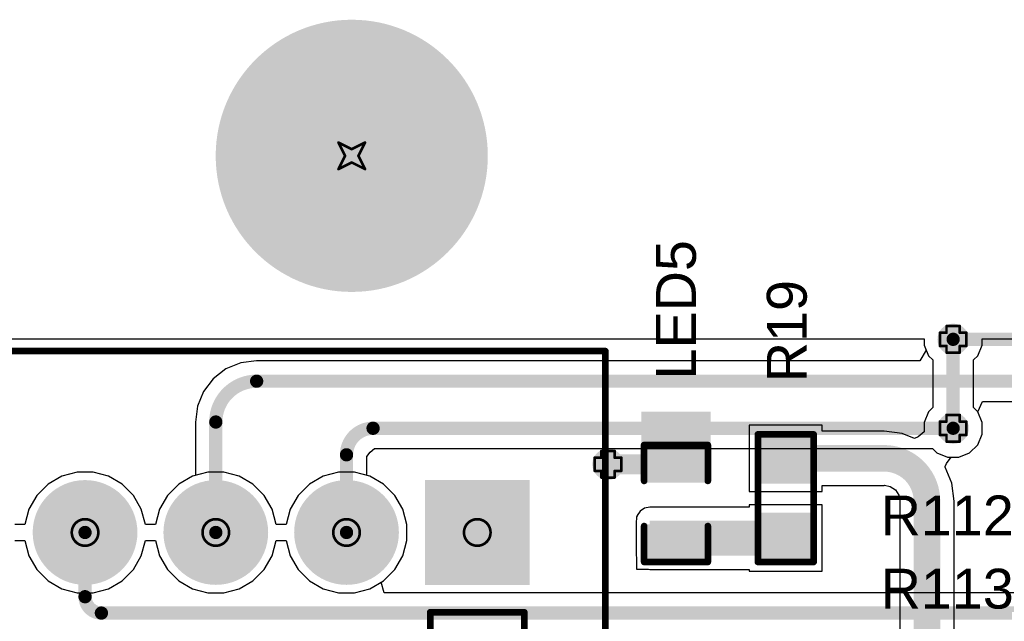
# Model space of a CAD drawing. Header units: inches. Extents: x -0.1 to 10.2, y 0 to 6.5.
# Tile 52 of 95: x 0.734 to 1.476, y 3.784 to 4.236. Entities that reach past the tile are written whole.
import ezdxf

# ---------------------------------------------------------------- set-up
doc = ezdxf.new("R2010")
doc.units = ezdxf.units.IN
doc.header["$MEASUREMENT"] = 0
for name, color, linetype in [('Bottom Layer', 5, 'Continuous'), ('Bottom Solder', 6, 'Continuous'), ('Drill Drawing', 1, 'Continuous'), ('Multi-Layer', 9, 'Continuous'), ('Pad Holes', 156, 'Continuous'), ('Top Layer', 1, 'Continuous'), ('Top Overlay', 2, 'Continuous'), ('Top Paste', 8, 'Continuous'), ('Top Solder', 216, 'Continuous'), ('Via Holes', 16, 'Continuous')]:
    doc.layers.add(name, color=color, linetype=linetype)
doc.styles.add('Arial', font='txt', dxfattribs={"height": 0.2})

# ---------------------------------------------------------------- blocks, each defined once
blk = doc.blocks.new('R___0603_28')
at = {"layer": 'Top Layer'}
for points in [[(-0.015, 0.0175), (-0.015, -0.0175), (-0.045, -0.0175), (-0.045, 0.0175)], [(0.045, 0.0175), (0.045, -0.0175), (0.015, -0.0175), (0.015, 0.0175)]]:
    blk.add_hatch(color=1, dxfattribs=at).paths.add_polyline_path(points)
at = {"layer": 'Top Paste'}
for points in [[(-0.015, 0.0175), (-0.015, -0.0175), (-0.045, -0.0175), (-0.045, 0.0175)], [(0.045, 0.0175), (0.045, -0.0175), (0.015, -0.0175), (0.015, 0.0175)]]:
    blk.add_hatch(color=8, dxfattribs=at).paths.add_polyline_path(points)
at = {"layer": 'Top Solder'}
for points in [[(-0.011, 0.0215), (-0.011, -0.0215), (-0.049, -0.0215), (-0.049, 0.0215)], [(0.049, 0.0215), (0.049, -0.0215), (0.011, -0.0215), (0.011, 0.0215)]]:
    blk.add_hatch(color=216, dxfattribs=at).paths.add_polyline_path(points)
at = {"layer": 'Top Overlay', "const_width": 0.005}
for points in [[(-0.048, 0.021), (-0.048, -0.021)], [(-0.048, 0.021), (0.048, 0.021)], [(0.048, 0.021), (0.048, -0.021)], [(-0.048, -0.021), (0.048, -0.021)]]:
    blk.add_lwpolyline(points, dxfattribs=at)
at = {"layer": 'Top Overlay', "const_width": 0.0025}
for points in [[(-0.04925, 0.021, 1), (-0.04675, 0.021, 1)], [(-0.04925, 0.021, 1), (-0.04675, 0.021, 1)], [(0.04675, 0.021, 1), (0.04925, 0.021, 1)], [(0.04675, 0.021, 1), (0.04925, 0.021, 1)], [(-0.04925, -0.021, 1), (-0.04675, -0.021, 1)], [(-0.04925, -0.021, 1), (-0.04675, -0.021, 1)], [(0.04675, -0.021, 1), (0.04925, -0.021, 1)], [(0.04675, -0.021, 1), (0.04925, -0.021, 1)]]:
    blk.add_lwpolyline(points, format="xyb", close=True, dxfattribs=at)
blk = doc.blocks.new('LED_0603_47')
at = {"layer": 'Top Layer'}
for points in [[(-0.03937, 0.01969), (-0.01969, 0.01969), (-0.01969, -0.01969), (-0.03937, -0.01969)], [(0.01969, 0.01969), (0.03937, 0.01969), (0.03937, -0.01969), (0.01969, -0.01969)]]:
    blk.add_hatch(color=1, dxfattribs=at).paths.add_polyline_path(points)
at = {"layer": 'Top Overlay'}
blk.add_hatch(color=2, dxfattribs=at).paths.add_polyline_path([(0.044, -0.026), (0.069, -0.026), (0.069, 0.026), (0.044, 0.026)])
at = {"layer": 'Top Paste'}
for points in [[(-0.03937, 0.01969), (-0.01969, 0.01969), (-0.01969, -0.01969), (-0.03937, -0.01969)], [(0.01969, 0.01969), (0.03937, 0.01969), (0.03937, -0.01969), (0.01969, -0.01969)]]:
    blk.add_hatch(color=8, dxfattribs=at).paths.add_polyline_path(points)
at = {"layer": 'Top Solder'}
for points in [[(-0.04337, 0.02369), (-0.01569, 0.02369), (-0.01569, -0.02369), (-0.04337, -0.02369)], [(0.01569, 0.02369), (0.04337, 0.02369), (0.04337, -0.02369), (0.01569, -0.02369)]]:
    blk.add_hatch(color=216, dxfattribs=at).paths.add_polyline_path(points)
at = {"layer": 'Top Overlay', "const_width": 0.005}
for points in [[(-0.044, 0.024), (-0.044, -0.024)], [(-0.044, 0.024), (-0.017, 0.024)], [(0.017, 0.024), (0.044, 0.024)], [(0.044, 0.024), (0.044, -0.024)], [(-0.044, -0.024), (-0.017, -0.024)], [(0.017, -0.024), (0.044, -0.024)]]:
    blk.add_lwpolyline(points, dxfattribs=at)
at = {"layer": 'Top Overlay', "const_width": 0.0025}
for points in [[(-0.04525, 0.024, 1), (-0.04275, 0.024, 1)], [(-0.04525, 0.024, 1), (-0.04275, 0.024, 1)], [(-0.01825, 0.024, 1), (-0.01575, 0.024, 1)], [(0.01575, 0.024, 1), (0.01825, 0.024, 1)], [(0.04275, 0.024, 1), (0.04525, 0.024, 1)], [(0.04275, 0.024, 1), (0.04525, 0.024, 1)], [(-0.04525, -0.024, 1), (-0.04275, -0.024, 1)], [(-0.04525, -0.024, 1), (-0.04275, -0.024, 1)], [(-0.01825, -0.024, 1), (-0.01575, -0.024, 1)], [(0.01575, -0.024, 1), (0.01825, -0.024, 1)], [(0.04275, -0.024, 1), (0.04525, -0.024, 1)], [(0.04275, -0.024, 1), (0.04525, -0.024, 1)]]:
    blk.add_lwpolyline(points, format="xyb", close=True, dxfattribs=at)
blk = doc.blocks.new('B8B_XH_A_LF__SN__58')
at = {"layer": 'Bottom Layer'}
blk.add_hatch(color=5, dxfattribs=at).paths.add_polyline_path([(-0.30906, -0.03543), (-0.37992, -0.03543), (-0.37992, 0.03543), (-0.30906, 0.03543)])
h = blk.add_hatch(color=5, dxfattribs=at)
edge = h.paths.add_edge_path()
edge.add_arc((-0.24606, 0), 0.03543, 0, 360)
h = blk.add_hatch(color=5, dxfattribs=at)
edge = h.paths.add_edge_path()
edge.add_arc((-0.14764, 0), 0.03543, 0, 360)
h = blk.add_hatch(color=5, dxfattribs=at)
edge = h.paths.add_edge_path()
edge.add_arc((-0.04921, 0), 0.03543, 0, 360)
h = blk.add_hatch(color=5, dxfattribs=at)
edge = h.paths.add_edge_path()
edge.add_arc((0.04921, 0), 0.03543, 0, 360)
h = blk.add_hatch(color=5, dxfattribs=at)
edge = h.paths.add_edge_path()
edge.add_arc((0.14764, 0), 0.03543, 0, 360)
h = blk.add_hatch(color=5, dxfattribs=at)
edge = h.paths.add_edge_path()
edge.add_arc((0.24606, 0), 0.03543, 0, 360)
h = blk.add_hatch(color=5, dxfattribs=at)
edge = h.paths.add_edge_path()
edge.add_arc((0.34449, 0), 0.03543, 0, 360)
at = {"layer": 'Bottom Solder'}
blk.add_hatch(color=6, dxfattribs=at).paths.add_polyline_path([(-0.30506, -0.03943), (-0.38392, -0.03943), (-0.38392, 0.03943), (-0.30506, 0.03943)])
h = blk.add_hatch(color=6, dxfattribs=at)
edge = h.paths.add_edge_path()
edge.add_arc((-0.24606, 0), 0.03943, 0, 360)
h = blk.add_hatch(color=6, dxfattribs=at)
edge = h.paths.add_edge_path()
edge.add_arc((-0.14764, 0), 0.03943, 0, 360)
h = blk.add_hatch(color=6, dxfattribs=at)
edge = h.paths.add_edge_path()
edge.add_arc((-0.04921, 0), 0.03943, 0, 360)
h = blk.add_hatch(color=6, dxfattribs=at)
edge = h.paths.add_edge_path()
edge.add_arc((0.04921, 0), 0.03943, 0, 360)
h = blk.add_hatch(color=6, dxfattribs=at)
edge = h.paths.add_edge_path()
edge.add_arc((0.14764, 0), 0.03943, 0, 360)
h = blk.add_hatch(color=6, dxfattribs=at)
edge = h.paths.add_edge_path()
edge.add_arc((0.24606, 0), 0.03943, 0, 360)
h = blk.add_hatch(color=6, dxfattribs=at)
edge = h.paths.add_edge_path()
edge.add_arc((0.34449, 0), 0.03943, 0, 360)
at = {"layer": 'Multi-Layer'}
blk.add_hatch(color=9, dxfattribs=at).paths.add_polyline_path([(-0.30906, -0.03543), (-0.37992, -0.03543), (-0.37992, 0.03543), (-0.30906, 0.03543)])
h = blk.add_hatch(color=9, dxfattribs=at)
edge = h.paths.add_edge_path()
edge.add_arc((-0.24606, 0), 0.03543, 0, 360)
h = blk.add_hatch(color=9, dxfattribs=at)
edge = h.paths.add_edge_path()
edge.add_arc((-0.14764, 0), 0.03543, 0, 360)
h = blk.add_hatch(color=9, dxfattribs=at)
edge = h.paths.add_edge_path()
edge.add_arc((-0.04921, 0), 0.03543, 0, 360)
h = blk.add_hatch(color=9, dxfattribs=at)
edge = h.paths.add_edge_path()
edge.add_arc((0.04921, 0), 0.03543, 0, 360)
h = blk.add_hatch(color=9, dxfattribs=at)
edge = h.paths.add_edge_path()
edge.add_arc((0.14764, 0), 0.03543, 0, 360)
h = blk.add_hatch(color=9, dxfattribs=at)
edge = h.paths.add_edge_path()
edge.add_arc((0.24606, 0), 0.03543, 0, 360)
h = blk.add_hatch(color=9, dxfattribs=at)
edge = h.paths.add_edge_path()
edge.add_arc((0.34449, 0), 0.03543, 0, 360)
at = {"layer": 'Pad Holes'}
h = blk.add_hatch(color=7, dxfattribs=at)
edge = h.paths.add_edge_path()
edge.add_arc((-0.34449, 0), 0.01969, 0, 360)
h = blk.add_hatch(color=7, dxfattribs=at)
edge = h.paths.add_edge_path()
edge.add_arc((-0.24606, 0), 0.01969, 0, 360)
h = blk.add_hatch(color=7, dxfattribs=at)
edge = h.paths.add_edge_path()
edge.add_arc((-0.14764, 0), 0.01969, 0, 360)
h = blk.add_hatch(color=7, dxfattribs=at)
edge = h.paths.add_edge_path()
edge.add_arc((-0.04921, 0), 0.01969, 0, 360)
h = blk.add_hatch(color=7, dxfattribs=at)
edge = h.paths.add_edge_path()
edge.add_arc((0.04921, 0), 0.01969, 0, 360)
h = blk.add_hatch(color=7, dxfattribs=at)
edge = h.paths.add_edge_path()
edge.add_arc((0.14764, 0), 0.01969, 0, 360)
h = blk.add_hatch(color=7, dxfattribs=at)
edge = h.paths.add_edge_path()
edge.add_arc((0.24606, 0), 0.01969, 0, 360)
h = blk.add_hatch(color=7, dxfattribs=at)
edge = h.paths.add_edge_path()
edge.add_arc((0.34449, 0), 0.01969, 0, 360)
at = {"layer": 'Top Layer'}
blk.add_hatch(color=1, dxfattribs=at).paths.add_polyline_path([(-0.30906, -0.03543), (-0.37992, -0.03543), (-0.37992, 0.03543), (-0.30906, 0.03543)])
h = blk.add_hatch(color=1, dxfattribs=at)
edge = h.paths.add_edge_path()
edge.add_arc((-0.24606, 0), 0.03543, 0, 360)
h = blk.add_hatch(color=1, dxfattribs=at)
edge = h.paths.add_edge_path()
edge.add_arc((-0.14764, 0), 0.03543, 0, 360)
h = blk.add_hatch(color=1, dxfattribs=at)
edge = h.paths.add_edge_path()
edge.add_arc((-0.04921, 0), 0.03543, 0, 360)
h = blk.add_hatch(color=1, dxfattribs=at)
edge = h.paths.add_edge_path()
edge.add_arc((0.04921, 0), 0.03543, 0, 360)
h = blk.add_hatch(color=1, dxfattribs=at)
edge = h.paths.add_edge_path()
edge.add_arc((0.14764, 0), 0.03543, 0, 360)
h = blk.add_hatch(color=1, dxfattribs=at)
edge = h.paths.add_edge_path()
edge.add_arc((0.24606, 0), 0.03543, 0, 360)
h = blk.add_hatch(color=1, dxfattribs=at)
edge = h.paths.add_edge_path()
edge.add_arc((0.34449, 0), 0.03543, 0, 360)
at = {"layer": 'Top Solder'}
blk.add_hatch(color=216, dxfattribs=at).paths.add_polyline_path([(-0.30506, -0.03943), (-0.38392, -0.03943), (-0.38392, 0.03943), (-0.30506, 0.03943)])
h = blk.add_hatch(color=216, dxfattribs=at)
edge = h.paths.add_edge_path()
edge.add_arc((-0.24606, 0), 0.03943, 0, 360)
h = blk.add_hatch(color=216, dxfattribs=at)
edge = h.paths.add_edge_path()
edge.add_arc((-0.14764, 0), 0.03943, 0, 360)
h = blk.add_hatch(color=216, dxfattribs=at)
edge = h.paths.add_edge_path()
edge.add_arc((-0.04921, 0), 0.03943, 0, 360)
h = blk.add_hatch(color=216, dxfattribs=at)
edge = h.paths.add_edge_path()
edge.add_arc((0.04921, 0), 0.03943, 0, 360)
h = blk.add_hatch(color=216, dxfattribs=at)
edge = h.paths.add_edge_path()
edge.add_arc((0.14764, 0), 0.03943, 0, 360)
h = blk.add_hatch(color=216, dxfattribs=at)
edge = h.paths.add_edge_path()
edge.add_arc((0.24606, 0), 0.03943, 0, 360)
h = blk.add_hatch(color=216, dxfattribs=at)
edge = h.paths.add_edge_path()
edge.add_arc((0.34449, 0), 0.03943, 0, 360)
at = {"layer": 'Top Overlay', "const_width": 0.005}
for points in [[(0.44094, 0.08986), (-0.44094, 0.08986)], [(-0.44094, 0.08986), (-0.44094, -0.13652)], [(-0.37992, 0.08986), (-0.37992, 0.06008)], [(-0.30906, 0.08986), (-0.30906, 0.06008)], [(0.30906, 0.08986), (0.30906, 0.06008)], [(0.37992, 0.08986), (0.37992, 0.06008)], [(0.44094, 0.08986), (0.44094, -0.13652)], [(-0.30906, 0.06008), (-0.37992, 0.06008)], [(0.37992, 0.06008), (0.30906, 0.06008)], [(0.44094, -0.13652), (-0.44094, -0.13652)]]:
    blk.add_lwpolyline(points, dxfattribs=at)
at = {"layer": 'Top Overlay', "const_width": 0.0025}
for points in [[(-0.44219, 0.08986, 1), (-0.43969, 0.08986, 1)], [(-0.44219, 0.08986, 1), (-0.43969, 0.08986, 1)], [(-0.38117, 0.08986, 1), (-0.37867, 0.08986, 1)], [(-0.3103, 0.08986, 1), (-0.3078, 0.08986, 1)], [(0.30781, 0.08986, 1), (0.31031, 0.08986, 1)], [(0.37867, 0.08986, 1), (0.38117, 0.08986, 1)], [(0.4397, 0.08986, 1), (0.4422, 0.08986, 1)], [(0.4397, 0.08986, 1), (0.4422, 0.08986, 1)], [(-0.38117, 0.06008, 1), (-0.37867, 0.06008, 1)], [(-0.38117, 0.06008, 1), (-0.37867, 0.06008, 1)], [(-0.3103, 0.06008, 1), (-0.3078, 0.06008, 1)], [(-0.3103, 0.06008, 1), (-0.3078, 0.06008, 1)], [(0.30781, 0.06008, 1), (0.31031, 0.06008, 1)], [(0.30781, 0.06008, 1), (0.31031, 0.06008, 1)], [(0.37867, 0.06008, 1), (0.38117, 0.06008, 1)], [(0.37867, 0.06008, 1), (0.38117, 0.06008, 1)], [(-0.44219, -0.13652, 1), (-0.43969, -0.13652, 1)], [(-0.44219, -0.13652, 1), (-0.43969, -0.13652, 1)], [(0.4397, -0.13652, 1), (0.4422, -0.13652, 1)], [(0.4397, -0.13652, 1), (0.4422, -0.13652, 1)]]:
    blk.add_lwpolyline(points, format="xyb", close=True, dxfattribs=at)

msp = doc.modelspace()

# ---------------------------------------------------------------- hatches: boundary and pattern name
at = {"layer": 'Bottom Layer'}
h = msp.add_hatch(color=5, dxfattribs=at)
edge = h.paths.add_edge_path()
edge.add_arc((0.98425, 4.13386), 0.09843, 0, 360)
h = msp.add_hatch(color=5, dxfattribs=at)
edge = h.paths.add_edge_path()
edge.add_arc((1.43701, 3.99575), 0.01181, 0, 360)
h = msp.add_hatch(color=5, dxfattribs=at)
edge = h.paths.add_edge_path()
edge.add_arc((1.43701, 3.92882), 0.01181, 0, 360)
h = msp.add_hatch(color=5, dxfattribs=at)
edge = h.paths.add_edge_path()
edge.add_arc((1.17717, 3.90173), 0.01181, 0, 360)
at = {"layer": 'Bottom Solder'}
h = msp.add_hatch(color=6, dxfattribs=at)
edge = h.paths.add_edge_path()
edge.add_arc((0.98425, 4.13386), 0.10243, 0, 360)
at = {"layer": 'Multi-Layer'}
h = msp.add_hatch(color=9, dxfattribs=at)
edge = h.paths.add_edge_path()
edge.add_arc((0.98425, 4.13386), 0.09843, 0, 360)
at = {"layer": 'Pad Holes'}
h = msp.add_hatch(color=7, dxfattribs=at)
edge = h.paths.add_edge_path()
edge.add_arc((0.98425, 4.13386), 0.05906, 0, 360)
at = {"layer": 'Top Layer'}
h = msp.add_hatch(color=1, dxfattribs=at)
edge = h.paths.add_edge_path()
edge.add_arc((0.98425, 4.13386), 0.09843, 0, 360)
h = msp.add_hatch(color=1, dxfattribs=at)
edge = h.paths.add_edge_path()
edge.add_arc((1.43701, 3.99575), 0.01181, 0, 360)
h = msp.add_hatch(color=1, dxfattribs=at)
edge = h.paths.add_edge_path()
edge.add_arc((1.43701, 3.92882), 0.01181, 0, 360)
h = msp.add_hatch(color=1, dxfattribs=at)
edge = h.paths.add_edge_path()
edge.add_arc((1.17717, 3.90173), 0.01181, 0, 360)
msp.add_hatch(color=1, dxfattribs=at).paths.add_polyline_path([(1.20866, 3.83283), (1.31665, 3.83283), (1.31665, 3.85916), (1.20866, 3.85916)])
at = {"layer": 'Top Solder'}
h = msp.add_hatch(color=216, dxfattribs=at)
edge = h.paths.add_edge_path()
edge.add_arc((0.98425, 4.13386), 0.10243, 0, 360)
at = {"layer": 'Via Holes'}
h = msp.add_hatch(color=7, dxfattribs=at)
edge = h.paths.add_edge_path()
edge.add_arc((1.43701, 3.99575), 0.00591, 0, 360)
h = msp.add_hatch(color=7, dxfattribs=at)
edge = h.paths.add_edge_path()
edge.add_arc((1.43701, 3.92882), 0.00591, 0, 360)
h = msp.add_hatch(color=7, dxfattribs=at)
edge = h.paths.add_edge_path()
edge.add_arc((1.17717, 3.90173), 0.00591, 0, 360)

# ---------------------------------------------------------------- linework, layer by layer
at = {"layer": 'Bottom Layer'}
for p, q in [((0.01529, 3.99606), (1.4152, 3.99606)), ((1.4152, 3.99606), (1.4152, 3.99141)), ((1.4152, 3.99141), (1.4168, 3.98755)), ((1.4168, 3.98755), (1.41191, 3.97955)), ((0.88956, 3.97347), (0.88001, 3.96613)), ((0.90069, 3.97807), (0.88956, 3.97347)), ((0.91263, 3.97965), (0.90069, 3.97807)), ((0.91263, 3.97955), (0.91263, 3.97965)), ((1.41191, 3.97955), (0.91263, 3.97955)), ((0.88001, 3.96613), (0.87268, 3.95658)), ((0.87268, 3.95658), (0.86807, 3.94545)), ((0.86807, 3.94545), (0.86649, 3.93351)), ((1.4555, 3.94117), (1.45903, 3.94896)), ((1.45903, 3.94896), (2.17342, 3.94896)), ((1.45882, 3.93316), (1.4555, 3.94117)), ((0.86649, 3.93351), (0.8666, 3.93351)), ((0.8666, 3.93351), (0.8666, 3.89333)), ((1.45882, 3.92448), (1.45882, 3.93316)), ((1.4555, 3.91646), (1.45882, 3.92448)), ((1.44936, 3.91033), (1.4555, 3.91646)), ((0.99561, 3.90765), (0.99822, 3.91092)), ((0.99561, 3.89333), (0.99561, 3.90765)), ((0.99822, 3.91092), (1.00149, 3.91352)), ((1.00149, 3.91352), (1.42146, 3.91352)), ((1.42146, 3.91352), (1.42465, 3.91033)), ((1.42465, 3.91033), (1.43267, 3.90701)), ((1.43267, 3.90701), (1.44135, 3.90701)), ((1.44135, 3.90701), (1.44936, 3.91033)), ((0.76593, 3.89273), (0.75557, 3.88675)), ((0.77748, 3.89583), (0.76593, 3.89273)), ((0.78945, 3.89583), (0.77748, 3.89583)), ((0.801, 3.89273), (0.78945, 3.89583)), ((0.81136, 3.88675), (0.801, 3.89273)), ((0.86435, 3.89273), (0.85399, 3.88675)), ((0.8666, 3.89333), (0.86435, 3.89273)), ((0.99785, 3.89273), (0.99561, 3.89333)), ((1.00821, 3.88675), (0.99785, 3.89273)), ((0.75557, 3.88675), (0.74711, 3.87829)), ((0.81982, 3.87829), (0.81136, 3.88675)), ((0.85399, 3.88675), (0.84553, 3.87829)), ((1.01667, 3.87829), (1.00821, 3.88675)), ((0.74711, 3.87829), (0.74113, 3.86793)), ((0.8258, 3.86793), (0.81982, 3.87829)), ((0.84553, 3.87829), (0.83955, 3.86793)), ((1.02265, 3.86793), (1.01667, 3.87829)), ((0.74113, 3.86793), (0.73803, 3.85638)), ((0.8289, 3.85638), (0.8258, 3.86793)), ((0.83955, 3.86793), (0.83646, 3.85638)), ((1.02575, 3.85638), (1.02265, 3.86793)), ((0.73803, 3.85638), (0.73047, 3.85638)), ((0.83646, 3.85638), (0.8289, 3.85638)), ((1.02575, 3.84441), (1.02575, 3.85638)), ((1.02265, 3.83286), (1.02575, 3.84441)), ((1.01667, 3.8225), (1.02265, 3.83286)), ((1.00821, 3.81404), (1.01667, 3.8225)), ((1.00648, 3.81304), (1.00821, 3.81404)), ((1.00862, 3.80504), (1.00648, 3.81304)), ((2.48813, 3.80504), (1.00862, 3.80504))]:
    msp.add_line(p, q, dxfattribs=at)
at = {"layer": 'Bottom Layer', "const_width": 0.01}
for points in [[(1.43701, 3.99575), (2.73616, 3.99575)], [(0.91263, 3.96425), (2.18898, 3.96425)], [(0.88189, 3.85039), (0.88189, 3.93351)], [(1.0003, 3.92882), (1.43701, 3.92882)], [(0.98031, 3.85039), (0.98031, 3.90883)], [(0.78346, 3.80204), (0.78346, 3.85039)], [(0.79576, 3.78974), (2.50518, 3.78974)]]:
    msp.add_lwpolyline(points, dxfattribs=at)
at = {"layer": 'Bottom Layer', "const_width": 0.005}
for points in [[(1.43451, 3.99575, 1), (1.43951, 3.99575, 1)], [(0.91013, 3.96425, 1), (0.91513, 3.96425, 1)], [(0.91013, 3.96425, 1), (0.91513, 3.96425, 1)], [(0.87939, 3.93351, 1), (0.88439, 3.93351, 1)], [(0.87939, 3.93351, 1), (0.88439, 3.93351, 1)], [(0.9978, 3.92882, 1), (1.0028, 3.92882, 1)], [(0.9978, 3.92882, 1), (1.0028, 3.92882, 1)], [(1.43451, 3.92882, 1), (1.43951, 3.92882, 1)], [(0.97781, 3.90883, 1), (0.98281, 3.90883, 1)], [(0.97781, 3.90883, 1), (0.98281, 3.90883, 1)], [(0.78096, 3.85039, 1), (0.78596, 3.85039, 1)], [(0.87939, 3.85039, 1), (0.88439, 3.85039, 1)], [(0.97781, 3.85039, 1), (0.98281, 3.85039, 1)], [(0.78096, 3.80204, 1), (0.78596, 3.80204, 1)], [(0.78096, 3.80204, 1), (0.78596, 3.80204, 1)], [(0.79326, 3.78974, 1), (0.79826, 3.78974, 1)], [(0.79326, 3.78974, 1), (0.79826, 3.78974, 1)]]:
    msp.add_lwpolyline(points, format="xyb", close=True, dxfattribs=at)
at = {"layer": 'Bottom Layer', "const_width": 0.01}
for points in [[(0.88189, 3.93351, -0.414214), (0.91263, 3.96425)], [(0.98031, 3.90883, -0.414214), (1.0003, 3.92882)], [(0.79576, 3.78974, -0.414214), (0.78346, 3.80204)]]:
    msp.add_lwpolyline(points, format="xyb", dxfattribs=at)
at = {"layer": 'Drill Drawing', "const_width": 0.002}
for points in [[(0.97425, 4.14386), (0.98425, 4.13886)], [(0.97425, 4.14386), (0.97925, 4.13386)], [(0.98425, 4.13886), (0.99425, 4.14386)], [(0.98925, 4.13386), (0.99425, 4.14386)], [(0.97425, 4.12386), (0.97925, 4.13386)], [(0.97425, 4.12386), (0.98425, 4.12886)], [(0.98425, 4.12886), (0.99425, 4.12386)], [(0.98925, 4.13386), (0.99425, 4.12386)], [(1.43201, 4.00075), (1.43201, 4.00575)], [(1.43201, 4.00575), (1.44201, 4.00575)], [(1.44201, 4.00075), (1.44201, 4.00575)], [(1.42701, 3.99075), (1.42701, 4.00075)], [(1.42701, 4.00075), (1.43201, 4.00075)], [(1.44201, 4.00075), (1.44701, 4.00075)], [(1.44701, 3.99075), (1.44701, 4.00075)], [(1.42701, 3.99075), (1.43201, 3.99075)], [(1.43201, 3.98575), (1.43201, 3.99075)], [(1.44201, 3.99075), (1.44701, 3.99075)], [(1.44201, 3.98575), (1.44201, 3.99075)], [(1.43201, 3.98575), (1.44201, 3.98575)], [(1.43201, 3.93382), (1.43201, 3.93882)], [(1.43201, 3.93882), (1.44201, 3.93882)], [(1.44201, 3.93382), (1.44201, 3.93882)], [(1.42701, 3.92382), (1.42701, 3.93382)], [(1.42701, 3.93382), (1.43201, 3.93382)], [(1.44201, 3.93382), (1.44701, 3.93382)], [(1.44701, 3.92382), (1.44701, 3.93382)], [(1.42701, 3.92382), (1.43201, 3.92382)], [(1.43201, 3.91882), (1.43201, 3.92382)], [(1.44201, 3.92382), (1.44701, 3.92382)], [(1.44201, 3.91882), (1.44201, 3.92382)], [(1.43201, 3.91882), (1.44201, 3.91882)], [(1.16717, 3.89673), (1.16717, 3.90673)], [(1.16717, 3.90673), (1.17216, 3.90673)], [(1.17216, 3.90673), (1.17216, 3.91173)], [(1.17216, 3.91173), (1.18216, 3.91173)], [(1.18216, 3.90673), (1.18216, 3.91173)], [(1.18216, 3.90673), (1.18717, 3.90673)], [(1.18717, 3.89673), (1.18717, 3.90673)], [(1.16717, 3.89673), (1.17216, 3.89673)], [(1.17216, 3.89173), (1.17216, 3.89673)], [(1.17216, 3.89173), (1.18216, 3.89173)], [(1.18216, 3.89673), (1.18717, 3.89673)], [(1.18216, 3.89173), (1.18216, 3.89673)]]:
    msp.add_lwpolyline(points, dxfattribs=at)
at = {"layer": 'Drill Drawing'}
for points, const_width in [([(0.97375, 4.14386, 1), (0.97475, 4.14386, 1)], 0.001), ([(0.97375, 4.14386, 1), (0.97475, 4.14386, 1)], 0.001), ([(0.99375, 4.14386, 1), (0.99475, 4.14386, 1)], 0.001), ([(0.99375, 4.14386, 1), (0.99475, 4.14386, 1)], 0.001), ([(0.98375, 4.13886, 1), (0.98475, 4.13886, 1)], 0.001), ([(0.98375, 4.13886, 1), (0.98475, 4.13886, 1)], 0.001), ([(0.97875, 4.13386, 1), (0.97975, 4.13386, 1)], 0.001), ([(0.97875, 4.13386, 1), (0.97975, 4.13386, 1)], 0.001), ([(0.98375, 4.12886, 1), (0.98475, 4.12886, 1)], 0.001), ([(0.98375, 4.12886, 1), (0.98475, 4.12886, 1)], 0.001), ([(0.98875, 4.13386, 1), (0.98975, 4.13386, 1)], 0.001), ([(0.98875, 4.13386, 1), (0.98975, 4.13386, 1)], 0.001), ([(0.97375, 4.12386, 1), (0.97475, 4.12386, 1)], 0.001), ([(0.97375, 4.12386, 1), (0.97475, 4.12386, 1)], 0.001), ([(0.99375, 4.12386, 1), (0.99475, 4.12386, 1)], 0.001), ([(0.99375, 4.12386, 1), (0.99475, 4.12386, 1)], 0.001), ([(1.43151, 4.00575, 1), (1.43251, 4.00575, 1)], 0.001), ([(1.43151, 4.00575, 1), (1.43251, 4.00575, 1)], 0.001), ([(1.44151, 4.00575, 1), (1.44251, 4.00575, 1)], 0.001), ([(1.44151, 4.00575, 1), (1.44251, 4.00575, 1)], 0.001), ([(1.42651, 4.00075, 1), (1.42751, 4.00075, 1)], 0.001), ([(1.42651, 4.00075, 1), (1.42751, 4.00075, 1)], 0.001), ([(1.43151, 4.00075, 1), (1.43251, 4.00075, 1)], 0.001), ([(1.43151, 4.00075, 1), (1.43251, 4.00075, 1)], 0.001), ([(1.44151, 4.00075, 1), (1.44251, 4.00075, 1)], 0.001), ([(1.44151, 4.00075, 1), (1.44251, 4.00075, 1)], 0.001), ([(1.44651, 4.00075, 1), (1.44751, 4.00075, 1)], 0.001), ([(1.44651, 4.00075, 1), (1.44751, 4.00075, 1)], 0.001), ([(1.42651, 3.99075, 1), (1.42751, 3.99075, 1)], 0.001), ([(1.42651, 3.99075, 1), (1.42751, 3.99075, 1)], 0.001), ([(1.43151, 3.99075, 1), (1.43251, 3.99075, 1)], 0.001), ([(1.43151, 3.99075, 1), (1.43251, 3.99075, 1)], 0.001), ([(1.44151, 3.99075, 1), (1.44251, 3.99075, 1)], 0.001), ([(1.44151, 3.99075, 1), (1.44251, 3.99075, 1)], 0.001), ([(1.44651, 3.99075, 1), (1.44751, 3.99075, 1)], 0.001), ([(1.44651, 3.99075, 1), (1.44751, 3.99075, 1)], 0.001), ([(1.43151, 3.98575, 1), (1.43251, 3.98575, 1)], 0.001), ([(1.43151, 3.98575, 1), (1.43251, 3.98575, 1)], 0.001), ([(1.44151, 3.98575, 1), (1.44251, 3.98575, 1)], 0.001), ([(1.44151, 3.98575, 1), (1.44251, 3.98575, 1)], 0.001), ([(1.43151, 3.93882, 1), (1.43251, 3.93882, 1)], 0.001), ([(1.43151, 3.93882, 1), (1.43251, 3.93882, 1)], 0.001), ([(1.44151, 3.93882, 1), (1.44251, 3.93882, 1)], 0.001), ([(1.44151, 3.93882, 1), (1.44251, 3.93882, 1)], 0.001), ([(1.42651, 3.93382, 1), (1.42751, 3.93382, 1)], 0.001), ([(1.42651, 3.93382, 1), (1.42751, 3.93382, 1)], 0.001), ([(1.43151, 3.93382, 1), (1.43251, 3.93382, 1)], 0.001), ([(1.43151, 3.93382, 1), (1.43251, 3.93382, 1)], 0.001), ([(1.44151, 3.93382, 1), (1.44251, 3.93382, 1)], 0.001), ([(1.44151, 3.93382, 1), (1.44251, 3.93382, 1)], 0.001), ([(1.44651, 3.93382, 1), (1.44751, 3.93382, 1)], 0.001), ([(1.44651, 3.93382, 1), (1.44751, 3.93382, 1)], 0.001), ([(1.42651, 3.92382, 1), (1.42751, 3.92382, 1)], 0.001), ([(1.42651, 3.92382, 1), (1.42751, 3.92382, 1)], 0.001), ([(1.43151, 3.92382, 1), (1.43251, 3.92382, 1)], 0.001), ([(1.43151, 3.92382, 1), (1.43251, 3.92382, 1)], 0.001), ([(1.44151, 3.92382, 1), (1.44251, 3.92382, 1)], 0.001), ([(1.44151, 3.92382, 1), (1.44251, 3.92382, 1)], 0.001), ([(1.44651, 3.92382, 1), (1.44751, 3.92382, 1)], 0.001), ([(1.44651, 3.92382, 1), (1.44751, 3.92382, 1)], 0.001), ([(1.43151, 3.91882, 1), (1.43251, 3.91882, 1)], 0.001), ([(1.43151, 3.91882, 1), (1.43251, 3.91882, 1)], 0.001), ([(1.44151, 3.91882, 1), (1.44251, 3.91882, 1)], 0.001), ([(1.44151, 3.91882, 1), (1.44251, 3.91882, 1)], 0.001), ([(1.16667, 3.90673, 1), (1.16766, 3.90673, 1)], 0.001), ([(1.16667, 3.90673, 1), (1.16766, 3.90673, 1)], 0.001), ([(1.17166, 3.91173, 1), (1.17267, 3.91173, 1)], 0.001), ([(1.17166, 3.91173, 1), (1.17267, 3.91173, 1)], 0.001), ([(1.17166, 3.90673, 1), (1.17267, 3.90673, 1)], 0.001), ([(1.17166, 3.90673, 1), (1.17267, 3.90673, 1)], 0.001), ([(1.18166, 3.91173, 1), (1.18267, 3.91173, 1)], 0.001), ([(1.18166, 3.91173, 1), (1.18267, 3.91173, 1)], 0.001), ([(1.18166, 3.90673, 1), (1.18267, 3.90673, 1)], 0.001), ([(1.18166, 3.90673, 1), (1.18267, 3.90673, 1)], 0.001), ([(1.18667, 3.90673, 1), (1.18766, 3.90673, 1)], 0.001), ([(1.18667, 3.90673, 1), (1.18766, 3.90673, 1)], 0.001), ([(1.16667, 3.89673, 1), (1.16766, 3.89673, 1)], 0.001), ([(1.16667, 3.89673, 1), (1.16766, 3.89673, 1)], 0.001), ([(1.17166, 3.89673, 1), (1.17267, 3.89673, 1)], 0.001), ([(1.17166, 3.89673, 1), (1.17267, 3.89673, 1)], 0.001), ([(1.17166, 3.89173, 1), (1.17267, 3.89173, 1)], 0.001), ([(1.17166, 3.89173, 1), (1.17267, 3.89173, 1)], 0.001), ([(1.18166, 3.89673, 1), (1.18267, 3.89673, 1)], 0.001), ([(1.18166, 3.89673, 1), (1.18267, 3.89673, 1)], 0.001), ([(1.18166, 3.89173, 1), (1.18267, 3.89173, 1)], 0.001), ([(1.18166, 3.89173, 1), (1.18267, 3.89173, 1)], 0.001), ([(1.18667, 3.89673, 1), (1.18766, 3.89673, 1)], 0.001), ([(1.18667, 3.89673, 1), (1.18766, 3.89673, 1)], 0.001), ([(0.79346, 3.85039, 1), (0.77346, 3.85039, 1)], 0.002), ([(0.89189, 3.85039, 1), (0.87189, 3.85039, 1)], 0.002), ([(0.99031, 3.85039, 1), (0.97031, 3.85039, 1)], 0.002), ([(1.08874, 3.85039, 1), (1.06874, 3.85039, 1)], 0.002), ([(0.77296, 3.85039, 1), (0.77396, 3.85039, 1)], 0.001), ([(0.79296, 3.85039, 1), (0.79396, 3.85039, 1)], 0.001), ([(0.87139, 3.85039, 1), (0.87239, 3.85039, 1)], 0.001), ([(0.89139, 3.85039, 1), (0.89239, 3.85039, 1)], 0.001), ([(0.96981, 3.85039, 1), (0.97081, 3.85039, 1)], 0.001), ([(0.98981, 3.85039, 1), (0.99081, 3.85039, 1)], 0.001), ([(1.06824, 3.85039, 1), (1.06924, 3.85039, 1)], 0.001), ([(1.08824, 3.85039, 1), (1.08924, 3.85039, 1)], 0.001)]:
    msp.add_lwpolyline(points, format="xyb", close=True, dxfattribs=dict(at, const_width=const_width))
at = {"layer": 'Top Layer'}
for p, q in [((0.01529, 3.99606), (1.4152, 3.99606)), ((1.4152, 3.99606), (1.4152, 3.99141)), ((1.45882, 3.99141), (1.45882, 3.99606)), ((1.45882, 3.99606), (2.19301, 3.99606)), ((1.4152, 3.99141), (1.41852, 3.98339)), ((1.4555, 3.98339), (1.45882, 3.99141)), ((1.41852, 3.98339), (1.42171, 3.9802)), ((1.4523, 3.9802), (1.4555, 3.98339)), ((1.42171, 3.9802), (1.42171, 3.94437)), ((1.4523, 3.94437), (1.4523, 3.9802)), ((1.42171, 3.94437), (1.41852, 3.94117)), ((1.4555, 3.94117), (1.4523, 3.94437)), ((1.41852, 3.94117), (1.4152, 3.93316)), ((1.45882, 3.93316), (1.4555, 3.94117)), ((1.33852, 3.9312), (1.28352, 3.9312)), ((1.28352, 3.9312), (1.28352, 3.8812)), ((1.33852, 3.9266), (1.33852, 3.9312)), ((1.4152, 3.93316), (1.4152, 3.92623)), ((1.45882, 3.92448), (1.45882, 3.93316)), ((1.385, 3.9266), (1.33852, 3.9266)), ((1.39866, 3.92486), (1.385, 3.92666)), ((1.385, 3.92666), (1.385, 3.9266)), ((1.40798, 3.921), (1.39866, 3.92486)), ((1.41064, 3.92228), (1.40798, 3.921)), ((1.4152, 3.92623), (1.41064, 3.92228)), ((1.4555, 3.91646), (1.45882, 3.92448)), ((1.44936, 3.91033), (1.4555, 3.91646)), ((1.43211, 3.9022), (1.43562, 3.90701)), ((1.43562, 3.90701), (1.44135, 3.90701)), ((1.44135, 3.90701), (1.44936, 3.91033)), ((1.43097, 3.89962), (1.43107, 3.90002)), ((1.43598, 3.88754), (1.43097, 3.89962)), ((1.43107, 3.90002), (1.43211, 3.9022)), ((0.76593, 3.89273), (0.75557, 3.88675)), ((0.77748, 3.89583), (0.76593, 3.89273)), ((0.78945, 3.89583), (0.77748, 3.89583)), ((0.801, 3.89273), (0.78945, 3.89583)), ((0.81136, 3.88675), (0.801, 3.89273)), ((0.86435, 3.89273), (0.85399, 3.88675)), ((0.87591, 3.89583), (0.86435, 3.89273)), ((0.88787, 3.89583), (0.87591, 3.89583)), ((0.89943, 3.89273), (0.88787, 3.89583)), ((0.90979, 3.88675), (0.89943, 3.89273)), ((0.96278, 3.89273), (0.95242, 3.88675)), ((0.97433, 3.89583), (0.96278, 3.89273)), ((0.9863, 3.89583), (0.97433, 3.89583)), ((0.99785, 3.89273), (0.9863, 3.89583)), ((1.00821, 3.88675), (0.99785, 3.89273)), ((0.75557, 3.88675), (0.74711, 3.87829)), ((0.81982, 3.87829), (0.81136, 3.88675)), ((0.85399, 3.88675), (0.84553, 3.87829)), ((0.91824, 3.87829), (0.90979, 3.88675)), ((0.95242, 3.88675), (0.94396, 3.87829)), ((1.01667, 3.87829), (1.00821, 3.88675)), ((1.33852, 3.8812), (1.33852, 3.88581)), ((1.33852, 3.88581), (1.385, 3.88581)), ((1.385, 3.88581), (1.38531, 3.88587)), ((1.38531, 3.88587), (1.38961, 3.88502)), ((1.38961, 3.88502), (1.39352, 3.88241)), ((1.43777, 3.87388), (1.43598, 3.88754)), ((0.74711, 3.87829), (0.74113, 3.86793)), ((0.8258, 3.86793), (0.81982, 3.87829)), ((0.84553, 3.87829), (0.83955, 3.86793)), ((0.92423, 3.86793), (0.91824, 3.87829)), ((0.94396, 3.87829), (0.93798, 3.86793)), ((1.02265, 3.86793), (1.01667, 3.87829)), ((1.28352, 3.8812), (1.33852, 3.8812)), ((1.39352, 3.88241), (1.39614, 3.8785)), ((1.39614, 3.8785), (1.39699, 3.87419)), ((1.33852, 3.8712), (1.28352, 3.8712)), ((1.28352, 3.8712), (1.28352, 3.86936)), ((1.33852, 3.8212), (1.33852, 3.8712)), ((1.39699, 3.87419), (1.39693, 3.87388)), ((1.39693, 3.87388), (1.39693, 3.59716)), ((1.43771, 3.46096), (1.43771, 3.87388)), ((1.43771, 3.87388), (1.43777, 3.87388)), ((0.74113, 3.86793), (0.73803, 3.85638)), ((0.8289, 3.85638), (0.8258, 3.86793)), ((0.83955, 3.86793), (0.83646, 3.85638)), ((0.92732, 3.85638), (0.92423, 3.86793)), ((0.93798, 3.86793), (0.93488, 3.85638)), ((1.02575, 3.85638), (1.02265, 3.86793)), ((1.19913, 3.86252), (1.19866, 3.86252)), ((1.19866, 3.86252), (1.19866, 3.86015)), ((1.19924, 3.86307), (1.19913, 3.86252)), ((1.20145, 3.86637), (1.19924, 3.86307)), ((1.20476, 3.86858), (1.20145, 3.86637)), ((1.20866, 3.86936), (1.20476, 3.86858)), ((1.28352, 3.86936), (1.20866, 3.86936)), ((0.73803, 3.85638), (0.73047, 3.85638)), ((0.83646, 3.85638), (0.8289, 3.85638)), ((0.93488, 3.85638), (0.92732, 3.85638)), ((1.02575, 3.84441), (1.02575, 3.85638)), ((1.19866, 3.86015), (1.19847, 3.85916)), ((1.19847, 3.85916), (1.19847, 3.83283)), ((0.73047, 3.84441), (0.73803, 3.84441)), ((0.73803, 3.84441), (0.74113, 3.83286)), ((0.8258, 3.83286), (0.8289, 3.84441)), ((0.8289, 3.84441), (0.83646, 3.84441)), ((0.83646, 3.84441), (0.83955, 3.83286)), ((0.92423, 3.83286), (0.92732, 3.84441)), ((0.92732, 3.84441), (0.93488, 3.84441)), ((0.93488, 3.84441), (0.93798, 3.83286)), ((1.02265, 3.83286), (1.02575, 3.84441)), ((0.74113, 3.83286), (0.74711, 3.8225)), ((0.81982, 3.8225), (0.8258, 3.83286)), ((0.83955, 3.83286), (0.84553, 3.8225)), ((0.91824, 3.8225), (0.92423, 3.83286)), ((0.93798, 3.83286), (0.94396, 3.8225)), ((1.01667, 3.8225), (1.02265, 3.83286)), ((1.19847, 3.83283), (1.19866, 3.83185)), ((1.19866, 3.83185), (1.19866, 3.82283)), ((0.74711, 3.8225), (0.75557, 3.81404)), ((0.81136, 3.81404), (0.81982, 3.8225)), ((0.84553, 3.8225), (0.85399, 3.81404)), ((0.90979, 3.81404), (0.91824, 3.8225)), ((0.94396, 3.8225), (0.95242, 3.81404)), ((1.00821, 3.81404), (1.01667, 3.8225)), ((1.19866, 3.82283), (1.20768, 3.82283)), ((1.20768, 3.82283), (1.20866, 3.82264)), ((1.20866, 3.82264), (1.28352, 3.82264)), ((1.28352, 3.82264), (1.28352, 3.8212)), ((1.28352, 3.8212), (1.33852, 3.8212)), ((0.75557, 3.81404), (0.76593, 3.80806)), ((0.801, 3.80806), (0.81136, 3.81404)), ((0.85399, 3.81404), (0.86435, 3.80806)), ((0.89943, 3.80806), (0.90979, 3.81404)), ((0.95242, 3.81404), (0.96278, 3.80806)), ((0.99785, 3.80806), (1.00821, 3.81404)), ((0.76593, 3.80806), (0.77748, 3.80496)), ((0.77748, 3.80496), (0.78945, 3.80496)), ((0.78945, 3.80496), (0.801, 3.80806)), ((0.86435, 3.80806), (0.87591, 3.80496)), ((0.87591, 3.80496), (0.88787, 3.80496)), ((0.88787, 3.80496), (0.89943, 3.80806)), ((0.96278, 3.80806), (0.97433, 3.80496)), ((0.97433, 3.80496), (0.9863, 3.80496)), ((0.9863, 3.80496), (0.99785, 3.80806))]:
    msp.add_line(p, q, dxfattribs=at)
for points, const_width in [([(1.43701, 3.92882), (1.43701, 3.99575)], 0.01), ([(1.31102, 3.9062), (1.385, 3.9062)], 0.02), ([(1.17717, 3.90173), (1.22835, 3.90173)], 0.015), ([(1.41732, 3.44872), (1.41732, 3.87388)], 0.02)]:
    msp.add_lwpolyline(points, dxfattribs=dict(at, const_width=const_width))
for points, const_width in [([(1.43451, 3.99575, 1), (1.43951, 3.99575, 1)], 0.005), ([(1.43451, 3.92882, 1), (1.43951, 3.92882, 1)], 0.005), ([(1.30602, 3.9062, 1), (1.31602, 3.9062, 1)], 0.01), ([(1.38, 3.9062, 1), (1.39, 3.9062, 1)], 0.01), ([(1.38, 3.9062, 1), (1.39, 3.9062, 1)], 0.01), ([(1.17342, 3.90173, 1), (1.18091, 3.90173, 1)], 0.0075), ([(1.2246, 3.90173, 1), (1.2321, 3.90173, 1)], 0.0075), ([(1.41232, 3.87388, 1), (1.42232, 3.87388, 1)], 0.01), ([(1.41232, 3.87388, 1), (1.42232, 3.87388, 1)], 0.01)]:
    msp.add_lwpolyline(points, format="xyb", close=True, dxfattribs=dict(at, const_width=const_width))
at = {"layer": 'Top Layer', "const_width": 0.02}
msp.add_lwpolyline([(1.385, 3.9062, -0.414214), (1.41732, 3.87388)], format="xyb", dxfattribs=at)

# ---------------------------------------------------------------- block references
for name, p, rotation in [('B8B_XH_A_LF__SN__58', (0.73425, 3.85039), 180), ('LED_0603_47', (1.22835, 3.8722), 90), ('R___0603_28', (1.31102, 3.8762), 90)]:
    msp.add_blockref(name, p, dxfattribs=dict(rotation=rotation))

# ---------------------------------------------------------------- texts
at = {"layer": 'Top Overlay', "style": 'Arial'}
for s, p in [('LED5', (1.24334, 3.96559)), ('R19', (1.32675, 3.9635))]:
    msp.add_text(s, height=0.03, rotation=90, dxfattribs=at).set_placement(p)
for s, p in [('R112', (1.38249, 3.84821)), ('R113', (1.38249, 3.79309))]:
    msp.add_text(s, height=0.03, dxfattribs=at).set_placement(p)

doc.saveas('drawing.dxf')
